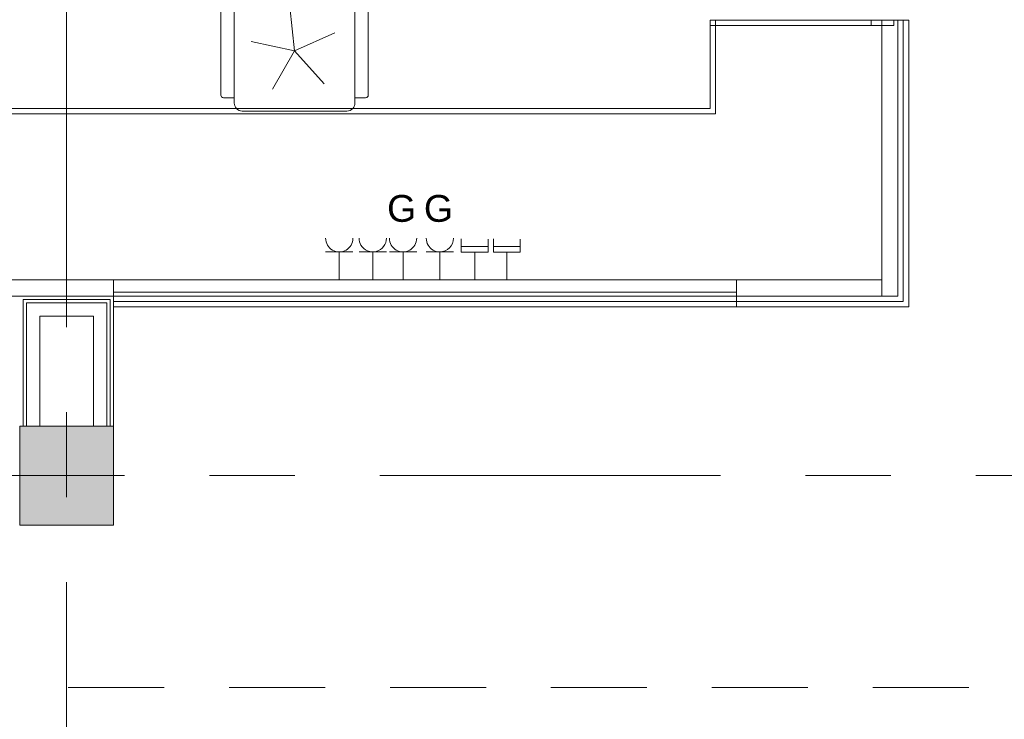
# Model space of a CAD drawing. Header units: centimetres. Extents: x -2424 to 1783, y 5 to 2907.
# Tile 62 of 94: x -30 to 337, y 1277 to 1538. Entities that reach past the tile are written whole.
import ezdxf

# ---------------------------------------------------------------- set-up
doc = ezdxf.new("R2010")
doc.units = ezdxf.units.CM
doc.linetypes.add('Dash', pattern=[60, 30, -30])
doc.linetypes.add('Oś', pattern=[222.25, 127, -31.75, 31.75, -31.75])
for name, color, linetype, lineweight in [('A-ANNO-NOTE', 131, 'Continuous', 9), ('A-DETL', 90, 'Continuous', 9), ('A-WALL', 113, 'Continuous', 13), ('A-WALL-FNSH', 113, 'Continuous', 13), ('E-ELEC-EQPM', 71, 'Continuous', 9), ('I-FURN', 30, 'Continuous', 9), ('S-COLS', 52, 'Continuous', 13), ('S-GRID', 1, 'Continuous', 13)]:
    doc.layers.add(name, color=color, linetype=linetype, lineweight=lineweight)
doc.styles.add('Arial_4', font='arial.ttf', dxfattribs={"height": 10})

msp = doc.modelspace()

# ---------------------------------------------------------------- hatches: boundary and pattern name
at = {"layer": 'S-COLS', "lineweight": 9}
msp.add_hatch(color=251, dxfattribs=at).paths.add_polyline_path([(4.88, 1349.83), (4.88, 1386.83), (-30.12, 1386.83), (-30.12, 1349.83)], flags=0)

# ---------------------------------------------------------------- linework, layer by layer
at = {"layer": 'A-DETL', "color": 251, "linetype": 'Dash', "lineweight": 9}
for points, knots in [([(-555.62, 1472.57), (-478.91, 1472.57), (-476.08, 1472.57), (-439.12, 1472.57), (-439.12, 1435.62), (-439.12, 1432.79), (-439.12, 1329.11), (-439.12, 1326.28), (-439.12, 1289.33), (-402.17, 1289.33), (-399.34, 1289.33), (54.38, 1289.33), (347.2, 1289.33), (391.67, 1289.33), (418.55, 1316.21), (413.88, 1393.93), (413.88, 1663.13)], [0, 0, 0, 0, 1.274059, 2.1133, 2.95254, 4.521491, 5.717221, 7.286172, 8.125412, 8.964652, 14.361634, 22.556861, 31.207392, 35.311818, 37.065318, 41.276562, 41.276562, 41.276562, 41.276562]), ([(-555.62, 1472.57), (-478.91, 1472.57), (-450.62, 1472.57), (-439.12, 1472.57), (-439.12, 1461.07), (-439.12, 1432.79), (-439.12, 1329.11), (-439.12, 1326.28), (-439.12, 1289.33), (-402.17, 1289.33), (-399.34, 1289.33), (54.38, 1289.33), (347.2, 1289.33), (391.67, 1289.33), (413.88, 1267.11), (413.88, 1211.15), (413.88, 1019.9)], [0, 0, 0, 0, 1.274059, 1.834911, 2.395763, 3.964714, 5.438832, 7.007784, 7.847024, 8.686264, 14.083246, 22.278473, 30.929004, 34.961158, 36.402966, 39.45005, 39.45005, 39.45005, 39.45005])]:
    msp.add_open_spline(points, degree=3, knots=knots, dxfattribs=at)
at = {"layer": 'A-WALL', "color": 251, "lineweight": 9}
for p, q in [((-322.62, 1441.33), (291.38, 1441.33)), ((291.38, 1435.33), (291.38, 1441.33)), ((291.38, 1435.33), (-322.62, 1435.33)), ((-28.87, 1434.08), (-28.87, 1386.83)), ((-28.87, 1434.08), (3.63, 1434.08)), ((-27.62, 1432.83), (-27.62, 1386.83)), ((-27.62, 1432.83), (2.38, 1432.83)), ((2.38, 1432.83), (2.38, 1386.83)), ((3.63, 1434.08), (3.63, 1386.83)), ((-22.62, 1386.83), (-22.62, 1427.83)), ((-22.62, 1427.83), (-2.62, 1427.83)), ((-2.62, 1427.83), (-2.62, 1386.83))]:
    msp.add_line(p, q, dxfattribs=at)
at = {"layer": 'A-WALL-FNSH', "color": 251, "lineweight": 9}
msp.add_line((4.88, 1386.83), (4.88, 1435.33), dxfattribs=at)
at = {"layer": 'E-ELEC-EQPM', "color": 251, "lineweight": 9}
for p, q in [((134.55, 1451.66), (134.55, 1456.7)), ((144.55, 1456.54), (144.55, 1451.66)), ((146.55, 1451.66), (146.55, 1456.7)), ((156.55, 1456.54), (156.55, 1451.66)), ((83.97, 1451.83), (94.13, 1451.83)), ((89.05, 1451.83), (89.05, 1441.33)), ((96.47, 1451.83), (106.63, 1451.83)), ((101.55, 1451.83), (101.55, 1441.33)), ((107.75, 1451.83), (117.91, 1451.83)), ((112.83, 1451.83), (112.83, 1441.33)), ((121.47, 1451.83), (131.63, 1451.83)), ((126.55, 1451.83), (126.55, 1441.33)), ((144.55, 1453.85), (134.55, 1453.85)), ((144.55, 1451.66), (134.55, 1451.66)), ((139.55, 1451.66), (139.55, 1441.33)), ((156.55, 1453.85), (146.55, 1453.85)), ((156.55, 1451.66), (146.55, 1451.66)), ((151.55, 1451.66), (151.55, 1441.33))]:
    msp.add_line(p, q, dxfattribs=at)
for centre, start, end in [((89.05, 1456.91), 180, 210), ((89.05, 1456.91), 210, 240), ((89.05, 1456.91), 240, 0), ((101.55, 1456.91), 180, 210), ((101.55, 1456.91), 210, 0), ((112.83, 1456.91), 180, 210), ((112.83, 1456.91), 210, 240), ((112.83, 1456.91), 270, 330), ((112.83, 1456.91), 330, 0), ((126.55, 1456.91), 180, 240), ((126.55, 1456.91), 270, 0), ((112.83, 1456.91), 240, 270), ((126.55, 1456.91), 240, 270)]:
    msp.add_arc(centre, 5.08, start, end, dxfattribs=at)
at = {"layer": 'I-FURN', "color": 251, "lineweight": 9}
for p, q in [((49.88, 1546.33), (49.88, 1507.33)), ((94.88, 1507.33), (94.88, 1546.33)), ((44.88, 1543.33), (44.88, 1510.33)), ((72.38, 1526.83), (70.65, 1543.24)), ((99.88, 1510.33), (99.88, 1543.33)), ((291.38, 1538.33), (227.38, 1538.33)), ((227.38, 1538.33), (227.38, 1505.33)), ((229.38, 1538.33), (227.38, 1538.33)), ((227.38, 1538.33), (227.38, 1536.33)), ((227.38, 1505.33), (227.38, 1536.33)), ((227.38, 1536.33), (291.38, 1536.33)), ((227.38, 1536.33), (229.38, 1536.33)), ((297.38, 1538.33), (229.38, 1538.33)), ((229.38, 1538.33), (229.38, 1503.33)), ((229.38, 1503.33), (229.38, 1538.33)), ((229.38, 1538.33), (291.38, 1538.33)), ((287.38, 1538.33), (229.38, 1538.33)), ((229.38, 1536.33), (287.38, 1536.33)), ((291.38, 1538.33), (287.38, 1538.33)), ((287.38, 1538.33), (287.38, 1536.33)), ((287.38, 1538.33), (287.38, 1536.33)), ((287.38, 1536.33), (291.38, 1536.33)), ((301.38, 1538.33), (291.38, 1538.33)), ((291.38, 1538.33), (291.38, 1441.33)), ((291.38, 1538.33), (291.38, 1536.33)), ((295.88, 1538.33), (291.38, 1538.33)), ((291.38, 1538.33), (295.88, 1538.33)), ((291.38, 1441.33), (291.38, 1538.33)), ((291.38, 1536.33), (291.38, 1538.33)), ((291.38, 1538.33), (295.88, 1538.33)), ((295.88, 1538.33), (291.38, 1538.33)), ((291.38, 1536.33), (291.38, 1441.33)), ((291.38, 1536.33), (291.38, 1441.33)), ((291.38, 1536.33), (295.88, 1536.33)), ((295.88, 1536.33), (291.38, 1536.33)), ((297.38, 1538.33), (295.88, 1538.33)), ((295.88, 1538.33), (297.38, 1538.33)), ((295.88, 1538.33), (295.88, 1536.33)), ((295.88, 1538.33), (295.88, 1536.33)), ((299.38, 1538.33), (297.38, 1538.33)), ((297.38, 1435.33), (297.38, 1538.33)), ((297.38, 1538.33), (297.38, 1435.33)), ((299.38, 1538.33), (297.38, 1538.33)), ((297.38, 1538.33), (297.38, 1435.33)), ((297.38, 1435.33), (297.38, 1538.33)), ((297.38, 1538.33), (299.38, 1538.33)), ((299.38, 1538.33), (299.38, 1433.33)), ((299.38, 1433.33), (299.38, 1538.33)), ((301.38, 1538.33), (299.38, 1538.33)), ((299.38, 1433.33), (299.38, 1538.33)), ((299.38, 1538.33), (299.38, 1433.33)), ((301.38, 1431.33), (301.38, 1538.33)), ((301.38, 1431.33), (301.38, 1538.33)), ((87.45, 1533.54), (72.38, 1526.83)), ((56.24, 1530.26), (72.38, 1526.83)), ((72.38, 1526.83), (64.13, 1512.54)), ((72.38, 1526.83), (83.42, 1514.56)), ((49.88, 1509.33), (45.88, 1509.33)), ((94.88, 1509.33), (98.88, 1509.33)), ((229.38, 1503.33), (-254.62, 1503.33)), ((-254.62, 1503.33), (229.38, 1503.33)), ((227.38, 1505.33), (-252.62, 1505.33)), ((-252.62, 1505.33), (227.38, 1505.33)), ((52.88, 1504.33), (91.88, 1504.33)), ((4.88, 1441.33), (4.88, 1435.33)), ((291.38, 1441.33), (4.88, 1441.33)), ((4.88, 1435.33), (4.88, 1441.33)), ((4.88, 1441.33), (237.19, 1441.33)), ((4.88, 1441.33), (4.88, 1436.83)), ((4.88, 1441.33), (237.19, 1441.33)), ((237.19, 1441.33), (4.88, 1441.33)), ((237.19, 1441.33), (4.88, 1441.33)), ((4.88, 1441.33), (4.88, 1436.83)), ((4.88, 1436.83), (4.88, 1441.33)), ((4.88, 1441.33), (237.19, 1441.33)), ((4.88, 1436.83), (4.88, 1441.33)), ((4.88, 1441.33), (237.19, 1441.33)), ((237.19, 1441.33), (4.88, 1441.33)), ((4.88, 1441.33), (4.88, 1436.83)), ((237.19, 1441.33), (237.19, 1431.33)), ((237.19, 1441.33), (237.19, 1436.83)), ((291.38, 1441.33), (237.19, 1441.33)), ((237.19, 1436.83), (237.19, 1441.33)), ((237.19, 1441.33), (237.19, 1436.83)), ((237.19, 1441.33), (291.38, 1441.33)), ((291.38, 1441.33), (237.19, 1441.33)), ((4.88, 1436.83), (4.88, 1435.33)), ((4.88, 1436.83), (237.19, 1436.83)), ((237.19, 1436.83), (4.88, 1436.83)), ((4.88, 1435.33), (4.88, 1436.83)), ((4.88, 1436.83), (4.88, 1435.33)), ((237.19, 1436.83), (237.19, 1431.33)), ((-322.62, 1435.33), (237.19, 1435.33)), ((4.88, 1435.33), (-322.62, 1435.33)), ((4.88, 1431.33), (4.88, 1435.33)), ((4.88, 1435.33), (4.88, 1431.33)), ((4.88, 1433.33), (4.88, 1435.33)), ((4.88, 1435.33), (4.88, 1433.33)), ((4.88, 1433.33), (4.88, 1435.33)), ((237.19, 1433.33), (4.88, 1433.33)), ((4.88, 1433.33), (4.88, 1431.33)), ((4.88, 1433.33), (237.19, 1433.33)), ((4.88, 1433.33), (237.19, 1433.33)), ((237.19, 1433.33), (4.88, 1433.33)), ((237.19, 1435.33), (297.38, 1435.33)), ((299.38, 1433.33), (237.19, 1433.33)), ((237.19, 1433.33), (299.38, 1433.33)), ((237.19, 1433.33), (299.38, 1433.33)), ((299.38, 1433.33), (237.19, 1433.33)), ((297.38, 1435.33), (291.38, 1435.33)), ((297.38, 1435.33), (291.38, 1435.33)), ((291.38, 1435.33), (297.38, 1435.33)), ((4.88, 1431.33), (301.38, 1431.33)), ((237.19, 1431.33), (4.88, 1431.33)), ((237.19, 1431.33), (4.88, 1431.33)), ((4.88, 1431.33), (237.19, 1431.33)), ((237.19, 1431.33), (301.38, 1431.33))]:
    msp.add_line(p, q, dxfattribs=at)
for centre, radius, start, end in [((45.88, 1510.33), 1, 180, 270), ((98.88, 1510.33), 1, 270, 0), ((52.88, 1507.33), 3, 180, 222.4264), ((91.88, 1507.33), 3, 317.5736, 0), ((52.88, 1507.33), 3, 222.4264, 270), ((91.88, 1507.33), 3, 270, 317.5736)]:
    msp.add_arc(centre, radius, start, end, dxfattribs=at)
at = {"layer": 'S-COLS', "color": 251, "lineweight": 9}
for p, q in [((4.88, 1386.83), (-30.12, 1386.83)), ((-30.12, 1386.83), (-30.12, 1349.83)), ((4.88, 1349.83), (4.88, 1386.83)), ((-30.12, 1349.83), (4.88, 1349.83))]:
    msp.add_line(p, q, dxfattribs=at)
at = {"layer": 'S-GRID', "color": 251, "linetype": 'Oś', "lineweight": 9}
for p, q in [((-12.62, 2884.27), (-12.62, 27.13)), ((1342.46, 1368.33), (-1368.76, 1368.33))]:
    msp.add_line(p, q, dxfattribs=at)

# ---------------------------------------------------------------- texts
at = {"layer": 'A-ANNO-NOTE', "color": 251, "lineweight": 9, "style": 'Arial_4'}
for p in [(106.88, 1463.03), (106.88, 1463.03), (120.6, 1463.03), (120.6, 1463.03)]:
    msp.add_text('G', height=10, dxfattribs=at).set_placement(p)

doc.saveas('drawing.dxf')
